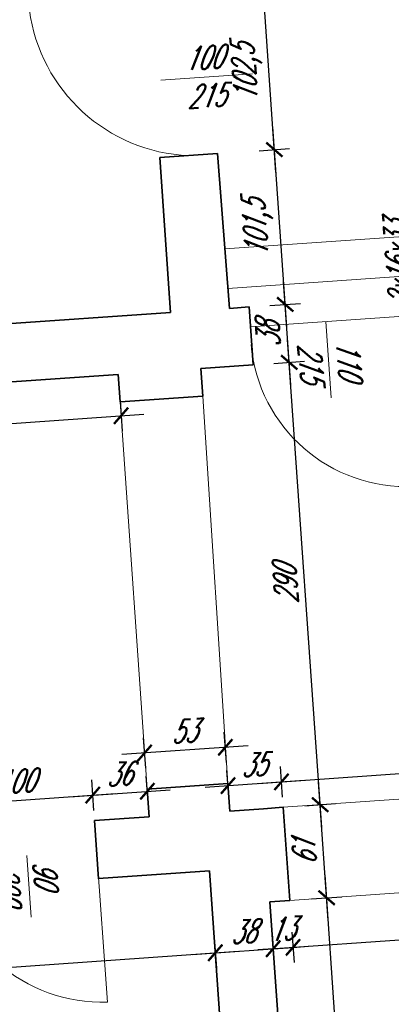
# Model space of a CAD drawing. Header units: millimetres. Extents: x 402 to 79005, y -7782 to 89952.
# Tile 203 of 256: x 22580 to 22823, y 37392 to 38036. Entities that reach past the tile are written whole.
import ezdxf

# ---------------------------------------------------------------- set-up
doc = ezdxf.new("R2010")
doc.units = ezdxf.units.MM
doc.header["$LTSCALE"] = 10
doc.linetypes.add('DASHED', pattern=[19.05, 12.7, -6.35])
doc.layers.get('0').update_dxf_attribs({"lineweight": 0})
doc.layers.get('Defpoints').update_dxf_attribs({"color": 253})
for name, color, linetype, lineweight in [('01 parter - ściany', 253, 'Continuous', 35), ('03-02_schody', 253, 'Continuous', 5), ('03_drzwi', 253, 'Continuous', 15), ('04-2_nad', 253, 'DASHED', 5), ('05-01_wymiary', 253, 'Continuous', 5), ('05-03_opis', 253, 'Continuous', 5)]:
    doc.layers.add(name, color=color, linetype=linetype, lineweight=lineweight)
doc.styles.add('ariel_wym', font='simplex.shx', dxfattribs={"width": 0.65, "oblique": 25})
doc.dimstyles.new('ariel 50 wnętrze', dxfattribs={"dimtxt": 15, "dimasz": 10, "dimexe": 10, "dimexo": 0, "dimgap": 5, "dimtad": 1, "dimdec": 1, "dimrnd": 0.5, "dimtxsty": 'ariel_wym', "dimblk": 'ARCHTICK', "dimcen": 2.5, "dimdle": 15, "dimazin": 0, "dimtfac": 1, "dimtdec": 1, "dimtix": 1, "dimtmove": 0, "dimatfit": 3, "dimldrblk": 'DOT', "dimfxl": 0, "dimarcsym": 0})

# ---------------------------------------------------------------- blocks, each defined once
blk = doc.blocks.new('_ArchTick')
at = {"color": 0, "linetype": 'ByBlock', "const_width": 0.15}
blk.add_lwpolyline([(-0.5, -0.5), (0.5, 0.5)], dxfattribs=at)
blk = doc.blocks.new('*D454')
at = {"layer": '05-01_wymiary', "color": 0, "lineweight": -2}
for p, q in [((22806.35, 37090.78), (22779.38, 37476.44)), ((22770.45, 37460.78), (22790.4, 37462.18)), ((22795.32, 37105.05), (22815.28, 37106.44))]:
    blk.add_line(p, q, dxfattribs=at)
at = {"layer": 'Defpoints', "color": 0}
for p in [(22780.42, 37461.48), (22756.27, 37459.79), (22768.18, 37103.15)]:
    blk.add_point(p, dxfattribs=at)
at = {"layer": '05-01_wymiary', "color": 0, "lineweight": -2, "xscale": 10, "yscale": 10, "zscale": 10}
for p, rotation in [((22780.42, 37461.48), 94.00000000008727), ((22805.3, 37105.75), 274.0000000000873)]:
    blk.add_blockref('_ArchTick', p, dxfattribs=dict(at, rotation=rotation))
at = {"layer": '05-01_wymiary', "color": 0, "insert": (22778.97, 37282.64), "char_height": 15, "attachment_point": 5, "rotation": 94, "style": 'ariel_wym'}
blk.add_mtext('356,5', dxfattribs=at)
blk = doc.blocks.new('_Dot')
at = {"color": 0, "linetype": 'ByBlock', "lineweight": -2}
blk.add_line((-0.5, 0), (-1, 0), dxfattribs=at)
at = {"color": 0, "linetype": 'ByBlock', "const_width": 0.5}
blk.add_lwpolyline([(-0.25, 0, 1), (0.25, 0, 1)], format="xyb", close=True, dxfattribs=at)
blk = doc.blocks.new('*D455')
at = {"layer": '05-01_wymiary', "color": 0, "lineweight": -2}
for p, q in [((22781.47, 37446.51), (22775.12, 37537.29)), ((22766.19, 37521.63), (22786.14, 37523.03)), ((22770.45, 37460.78), (22790.4, 37462.18))]:
    blk.add_line(p, q, dxfattribs=at)
at = {"layer": 'Defpoints', "color": 0}
for p in [(22752.02, 37520.64), (22776.17, 37522.33), (22756.27, 37459.79)]:
    blk.add_point(p, dxfattribs=at)
at = {"layer": '05-01_wymiary', "color": 0, "lineweight": -2, "xscale": 10, "yscale": 10, "zscale": 10}
for p, rotation in [((22776.17, 37522.33), 94.00000000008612), ((22780.42, 37461.48), 274.0000000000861)]:
    blk.add_blockref('_ArchTick', p, dxfattribs=dict(at, rotation=rotation))
at = {"layer": '05-01_wymiary', "color": 0, "insert": (22765.83, 37491.03), "char_height": 15, "attachment_point": 5, "rotation": 94, "style": 'ariel_wym'}
blk.add_mtext('61', dxfattribs=at)
blk = doc.blocks.new('*D456')
at = {"layer": '05-01_wymiary', "color": 0, "lineweight": -2}
for p, q in [((22777.22, 37507.37), (22754.89, 37826.59)), ((22745.96, 37810.92), (22765.92, 37812.32)), ((22766.19, 37521.63), (22786.14, 37523.03))]:
    blk.add_line(p, q, dxfattribs=at)
at = {"layer": 'Defpoints', "color": 0}
for p in [(22732.41, 37809.98), (22755.94, 37811.62), (22752.02, 37520.64)]:
    blk.add_point(p, dxfattribs=at)
at = {"layer": '05-01_wymiary', "color": 0, "lineweight": -2, "xscale": 10, "yscale": 10, "zscale": 10}
for p, rotation in [((22755.94, 37811.62), 94.00000000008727), ((22776.17, 37522.33), 274.0000000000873)]:
    blk.add_blockref('_ArchTick', p, dxfattribs=dict(at, rotation=rotation))
at = {"layer": '05-01_wymiary', "color": 0, "insert": (22753.59, 37666.1), "char_height": 15, "attachment_point": 5, "rotation": 94, "style": 'ariel_wym'}
blk.add_mtext('290', dxfattribs=at)
blk = doc.blocks.new('*D457')
at = {"layer": '05-01_wymiary', "color": 0, "lineweight": -2}
for p, q in [((22756.99, 37796.66), (22752.24, 37864.49)), ((22743.31, 37848.83), (22763.26, 37850.23)), ((22745.96, 37810.92), (22765.92, 37812.32))]:
    blk.add_line(p, q, dxfattribs=at)
at = {"layer": 'Defpoints', "color": 0}
for p in [(22729.76, 37847.88), (22753.29, 37849.53), (22732.41, 37809.98)]:
    blk.add_point(p, dxfattribs=at)
at = {"layer": '05-01_wymiary', "color": 0, "lineweight": -2, "xscale": 10, "yscale": 10, "zscale": 10}
for p, rotation in [((22753.29, 37849.53), 94.00000000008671), ((22755.94, 37811.62), 274.0000000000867)]:
    blk.add_blockref('_ArchTick', p, dxfattribs=dict(at, rotation=rotation))
at = {"layer": '05-01_wymiary', "color": 0, "insert": (22742.15, 37829.7), "char_height": 15, "attachment_point": 5, "rotation": 94, "style": 'ariel_wym'}
blk.add_mtext('38', dxfattribs=at)
blk = doc.blocks.new('*D458')
at = {"layer": '05-01_wymiary', "color": 0, "lineweight": -2}
for p, q in [((22754.34, 37834.57), (22745.16, 37965.75)), ((22736.23, 37950.08), (22756.18, 37951.48)), ((22743.31, 37848.83), (22763.26, 37850.23))]:
    blk.add_line(p, q, dxfattribs=at)
at = {"layer": 'Defpoints', "color": 0}
for p in [(22746.21, 37950.78), (22709.09, 37948.19), (22729.76, 37847.88)]:
    blk.add_point(p, dxfattribs=at)
at = {"layer": '05-01_wymiary', "color": 0, "lineweight": -2, "xscale": 10, "yscale": 10, "zscale": 10}
for p, rotation in [((22746.21, 37950.78), 94.00000000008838), ((22753.29, 37849.53), 274.0000000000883)]:
    blk.add_blockref('_ArchTick', p, dxfattribs=dict(at, rotation=rotation))
at = {"layer": '05-01_wymiary', "color": 0, "insert": (22735.85, 37899.18), "char_height": 15, "attachment_point": 5, "rotation": 94, "style": 'ariel_wym'}
blk.add_mtext('101,5', dxfattribs=at)
blk = doc.blocks.new('*D459')
at = {"layer": '05-01_wymiary', "color": 0, "lineweight": -2}
for p, q in [((22747.26, 37935.82), (22738.03, 38067.8)), ((22729.1, 38052.14), (22749.05, 38053.53)), ((22736.23, 37950.08), (22756.18, 37951.48))]:
    blk.add_line(p, q, dxfattribs=at)
at = {"layer": 'Defpoints', "color": 0}
for p in [(22739.07, 38052.83), (22701.96, 38050.24), (22709.09, 37948.19)]:
    blk.add_point(p, dxfattribs=at)
at = {"layer": '05-01_wymiary', "color": 0, "lineweight": -2, "xscale": 10, "yscale": 10, "zscale": 10}
for p, rotation in [((22739.07, 38052.83), 94.0000000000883), ((22746.21, 37950.78), 274.0000000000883)]:
    blk.add_blockref('_ArchTick', p, dxfattribs=dict(at, rotation=rotation))
at = {"layer": '05-01_wymiary', "color": 0, "insert": (22728.75, 38000.84), "char_height": 15, "attachment_point": 5, "rotation": 94, "style": 'ariel_wym'}
blk.add_mtext('102,5', dxfattribs=at)
blk = doc.blocks.new('*D485')
at = {"layer": '05-01_wymiary', "color": 0, "lineweight": -2}
for p, q in [((22628.05, 37518.65), (22626.66, 37538.6)), ((22528.3, 37511.67), (22526.9, 37531.63)), ((22512.63, 37520.6), (22642.32, 37529.67))]:
    blk.add_line(p, q, dxfattribs=at)
at = {"layer": 'Defpoints', "color": 0}
for p in [(22627.35, 37528.63), (22628.52, 37512), (22528.76, 37505.03)]:
    blk.add_point(p, dxfattribs=at)
at = {"layer": '05-01_wymiary', "color": 0, "lineweight": -2, "xscale": 10, "yscale": 10, "zscale": 10}
for p, rotation in [((22627.35, 37528.63), 3.999999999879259), ((22527.6, 37521.65), 183.9999999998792)]:
    blk.add_blockref('_ArchTick', p, dxfattribs=dict(at, rotation=rotation))
at = {"layer": '05-01_wymiary', "color": 0, "insert": (22576.6, 37537.61), "char_height": 15, "attachment_point": 5, "rotation": 4, "style": 'ariel_wym'}
blk.add_mtext('100', dxfattribs=at)
blk = doc.blocks.new('*D486')
at = {"layer": '05-01_wymiary', "color": 0, "lineweight": -2}
for p, q in [((22628.05, 37518.65), (22626.66, 37538.6)), ((22663.77, 37521.15), (22662.37, 37541.1)), ((22612.39, 37527.58), (22678.04, 37532.17))]:
    blk.add_line(p, q, dxfattribs=at)
at = {"layer": 'Defpoints', "color": 0}
for p in [(22663.07, 37531.12), (22628.52, 37512), (22664.23, 37514.5)]:
    blk.add_point(p, dxfattribs=at)
at = {"layer": '05-01_wymiary', "color": 0, "lineweight": -2, "xscale": 10, "yscale": 10, "zscale": 10}
for p, rotation in [((22663.07, 37531.12), 3.999999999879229), ((22627.35, 37528.63), 183.9999999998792)]:
    blk.add_blockref('_ArchTick', p, dxfattribs=dict(at, rotation=rotation))
at = {"layer": '05-01_wymiary', "color": 0, "insert": (22644.34, 37542.34), "char_height": 15, "attachment_point": 5, "rotation": 4, "style": 'ariel_wym'}
blk.add_mtext('36', dxfattribs=at)
blk = doc.blocks.new('*D487')
at = {"layer": '05-01_wymiary', "color": 0, "lineweight": -2}
for p, q in [((22714.82, 37549.89), (22713.43, 37569.84)), ((22662.02, 37546.2), (22660.62, 37566.15)), ((22729.09, 37560.91), (22646.36, 37555.13))]:
    blk.add_line(p, q, dxfattribs=at)
at = {"layer": 'Defpoints', "color": 0}
for p in [(22661.32, 37556.18), (22662.97, 37532.57), (22715.78, 37536.26)]:
    blk.add_point(p, dxfattribs=at)
at = {"layer": '05-01_wymiary', "color": 0, "lineweight": -2, "xscale": 10, "yscale": 10, "zscale": 10}
for p, rotation in [((22714.12, 37559.87), 3.99999999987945), ((22661.32, 37556.18), 183.9999999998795)]:
    blk.add_blockref('_ArchTick', p, dxfattribs=dict(at, rotation=rotation))
at = {"layer": '05-01_wymiary', "color": 0, "insert": (22686.85, 37570.49), "char_height": 15, "attachment_point": 5, "rotation": 4, "style": 'ariel_wym'}
blk.add_mtext('53', dxfattribs=at)
blk = doc.blocks.new('*D488')
at = {"layer": '05-01_wymiary', "color": 0, "lineweight": -2}
for p, q in [((22716.57, 37524.84), (22715.18, 37544.79)), ((22751.56, 37527.29), (22750.16, 37547.24)), ((22700.91, 37533.77), (22765.82, 37538.31))]:
    blk.add_line(p, q, dxfattribs=at)
at = {"layer": 'Defpoints', "color": 0}
for p in [(22750.86, 37537.26), (22717.04, 37518.19), (22752.02, 37520.64)]:
    blk.add_point(p, dxfattribs=at)
at = {"layer": '05-01_wymiary', "color": 0, "lineweight": -2, "xscale": 10, "yscale": 10, "zscale": 10}
for p, rotation in [((22715.88, 37534.82), 183.9999999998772), ((22750.86, 37537.26), 3.999999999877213)]:
    blk.add_blockref('_ArchTick', p, dxfattribs=dict(at, rotation=rotation))
at = {"layer": '05-01_wymiary', "color": 0, "insert": (22732.5, 37548.51), "char_height": 15, "attachment_point": 5, "rotation": 4, "style": 'ariel_wym'}
blk.add_mtext('35', dxfattribs=at)
blk = doc.blocks.new('*D489')
at = {"layer": '05-01_wymiary', "color": 0, "lineweight": -2}
for p, q in [((22989.28, 37553.93), (22988.58, 37563.91)), ((22735.89, 37536.21), (23004.24, 37554.98)), ((22751.56, 37527.29), (22750.16, 37547.24))]:
    blk.add_line(p, q, dxfattribs=at)
at = {"layer": 'Defpoints', "color": 0}
for p in [(22989.28, 37553.93), (22989.28, 37553.93), (22752.02, 37520.64)]:
    blk.add_point(p, dxfattribs=at)
at = {"layer": '05-01_wymiary', "color": 0, "lineweight": -2, "xscale": 10, "yscale": 10, "zscale": 10}
for p, rotation in [((22989.28, 37553.93), 3.999999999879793), ((22750.86, 37537.26), 183.9999999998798)]:
    blk.add_blockref('_ArchTick', p, dxfattribs=dict(at, rotation=rotation))
at = {"layer": '05-01_wymiary', "color": 0, "insert": (22869.19, 37558.07), "char_height": 15, "attachment_point": 5, "rotation": 4, "style": 'ariel_wym'}
blk.add_mtext('239', dxfattribs=at)
blk = doc.blocks.new('*D538')
at = {"layer": '05-01_wymiary', "color": 0, "lineweight": -2}
for p, q in [((22645.2, 37786.7), (22646.6, 37766.75)), ((22452.37, 37763.19), (22660.86, 37777.77)), ((22466.64, 37774.21), (22468.03, 37754.26))]:
    blk.add_line(p, q, dxfattribs=at)
at = {"layer": 'Defpoints', "color": 0}
for p in [(22644, 37803.79), (22465.44, 37791.31), (22645.9, 37776.73)]:
    blk.add_point(p, dxfattribs=at)
at = {"layer": '05-01_wymiary', "color": 0, "lineweight": -2, "xscale": 10, "yscale": 10, "zscale": 10}
for p, rotation in [((22645.9, 37776.73), 3.9999999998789), ((22467.33, 37764.24), 183.9999999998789)]:
    blk.add_blockref('_ArchTick', p, dxfattribs=dict(at, rotation=rotation))
at = {"layer": '05-01_wymiary', "color": 0, "insert": (22555.74, 37782.95), "char_height": 15, "attachment_point": 5, "rotation": 4, "style": 'ariel_wym'}
blk.add_mtext('179', dxfattribs=at)
blk = doc.blocks.new('*D539')
at = {"layer": '05-01_wymiary', "color": 0, "lineweight": -2}
for p, q in [((22706.85, 37435.47), (22708.25, 37415.52)), ((22091.05, 37382.38), (22722.51, 37426.54)), ((22105.32, 37393.41), (22106.72, 37373.45))]:
    blk.add_line(p, q, dxfattribs=at)
at = {"layer": 'Defpoints', "color": 0}
for p in [(22703.79, 37479.17), (22102.26, 37437.11), (22707.55, 37425.49)]:
    blk.add_point(p, dxfattribs=at)
at = {"layer": '05-01_wymiary', "color": 0, "lineweight": -2, "xscale": 10, "yscale": 10, "zscale": 10}
for p, rotation in [((22707.55, 37425.49), 3.999999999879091), ((22106.02, 37383.43), 183.9999999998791)]:
    blk.add_blockref('_ArchTick', p, dxfattribs=dict(at, rotation=rotation))
at = {"layer": '05-01_wymiary', "color": 0, "insert": (22405.91, 37416.93), "char_height": 15, "attachment_point": 5, "rotation": 4, "style": 'ariel_wym'}
blk.add_mtext('603', dxfattribs=at)
blk = doc.blocks.new('*D540')
at = {"layer": '05-01_wymiary', "color": 0, "lineweight": -2}
for p, q in [((22706.85, 37435.47), (22708.25, 37415.52)), ((22744.76, 37438.12), (22746.15, 37418.17)), ((22692.59, 37424.45), (22760.42, 37429.19))]:
    blk.add_line(p, q, dxfattribs=at)
at = {"layer": 'Defpoints', "color": 0}
for p in [(22703.79, 37479.17), (22743.31, 37458.88), (22745.46, 37428.14)]:
    blk.add_point(p, dxfattribs=at)
at = {"layer": '05-01_wymiary', "color": 0, "lineweight": -2, "xscale": 10, "yscale": 10, "zscale": 10}
for p, rotation in [((22745.46, 37428.14), 3.999999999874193), ((22707.55, 37425.49), 183.9999999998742)]:
    blk.add_blockref('_ArchTick', p, dxfattribs=dict(at, rotation=rotation))
at = {"layer": '05-01_wymiary', "color": 0, "insert": (22725.63, 37439.29), "char_height": 15, "attachment_point": 5, "rotation": 4, "style": 'ariel_wym'}
blk.add_mtext('38', dxfattribs=at)
blk = doc.blocks.new('*D541')
at = {"layer": '05-01_wymiary', "color": 0, "lineweight": -2}
for p, q in [((22744.76, 37438.12), (22746.15, 37418.17)), ((22757.73, 37439.03), (22759.12, 37419.08)), ((22745.46, 37428.14), (22735.48, 37427.45)), ((22745.46, 37428.14), (22758.42, 37429.05)), ((22758.42, 37429.05), (22768.4, 37429.75))]:
    blk.add_line(p, q, dxfattribs=at)
at = {"layer": 'Defpoints', "color": 0}
for p in [(22743.31, 37458.88), (22756.27, 37459.79), (22758.42, 37429.05)]:
    blk.add_point(p, dxfattribs=at)
at = {"layer": '05-01_wymiary', "color": 0, "lineweight": -2, "xscale": 10, "yscale": 10, "zscale": 10}
for p, rotation in [((22745.46, 37428.14), 3.999999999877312), ((22758.42, 37429.05), 183.9999999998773)]:
    blk.add_blockref('_ArchTick', p, dxfattribs=dict(at, rotation=rotation))
at = {"layer": '05-01_wymiary', "color": 0, "insert": (22751.07, 37441.07), "char_height": 15, "attachment_point": 5, "rotation": 4, "style": 'ariel_wym'}
blk.add_mtext('13', dxfattribs=at)
blk = doc.blocks.new('*D542')
at = {"layer": '05-01_wymiary', "color": 0, "lineweight": -2}
for p, q in [((22983.18, 37454.79), (22984.57, 37434.84)), ((22743.46, 37428), (22998.84, 37445.86)), ((22757.73, 37439.03), (22759.12, 37419.08))]:
    blk.add_line(p, q, dxfattribs=at)
at = {"layer": 'Defpoints', "color": 0}
for p in [(22981.72, 37475.55), (22756.27, 37459.79), (22983.87, 37444.82)]:
    blk.add_point(p, dxfattribs=at)
at = {"layer": '05-01_wymiary', "color": 0, "lineweight": -2, "xscale": 10, "yscale": 10, "zscale": 10}
for p, rotation in [((22983.87, 37444.82), 3.999999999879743), ((22758.42, 37429.05), 183.9999999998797)]:
    blk.add_blockref('_ArchTick', p, dxfattribs=dict(at, rotation=rotation))
at = {"layer": '05-01_wymiary', "color": 0, "insert": (22870.28, 37449.4), "char_height": 15, "attachment_point": 5, "rotation": 4, "style": 'ariel_wym'}
blk.add_mtext('226', dxfattribs=at)

msp = doc.modelspace()

# ---------------------------------------------------------------- linework, layer by layer
at = {"layer": '01 parter - ściany'}
for p, q in [((22709.091, 37948.187), (22671.184, 37945.536)), ((22678.264, 37844.283), (22671.184, 37945.536)), ((22716.795, 37846.978), (22709.091, 37948.187)), ((22716.795, 37846.978), (22729.763, 37847.885)), ((22729.763, 37847.885), (22732.414, 37809.977)), ((22076.733, 37802.22), (22678.264, 37844.283)), ((22698.073, 37807.576), (22732.414, 37809.977)), ((22465.441, 37791.309), (22644.005, 37803.795)), ((22644.005, 37803.795), (22645.268, 37785.73)), ((22698.073, 37807.576), (22699.336, 37789.511)), ((22699.336, 37789.511), (22645.268, 37785.73)), ((22715.776, 37536.258), (22662.971, 37532.566)), ((22662.971, 37532.566), (22664.234, 37514.501)), ((22715.776, 37536.258), (22717.039, 37518.194)), ((22717.039, 37518.194), (22739.052, 37519.733)), ((22739.052, 37519.733), (22752.02, 37520.64)), ((22752.02, 37520.64), (22756.275, 37459.79)), ((22628.517, 37512.004), (22664.234, 37514.501)), ((22631.18, 37473.919), (22628.517, 37512.004)), ((22631.167, 37474.096), (22703.795, 37479.175)), ((22631.167, 37474.096), (22703.795, 37479.175)), ((22724.722, 37179.906), (22703.795, 37479.175)), ((22756.275, 37459.79), (22743.307, 37458.883)), ((22748.895, 37378.968), (22743.307, 37458.883))]:
    msp.add_line(p, q, dxfattribs=at)
at = {"layer": '03-02_schody'}
for p, q in [((22964.837, 37903.418), (22713.835, 37885.866)), ((22966.651, 37877.481), (22715.808, 37859.94)), ((22955.496, 37850.638), (22730.67, 37834.916))]:
    msp.add_line(p, q, dxfattribs=at)
at = {"layer": '03_drzwi'}
for p, q in [((22671.905, 37996.18), (22731.861, 38000.373)), ((22779.945, 37838.341), (22783.43, 37788.504)), ((22637.066, 37393.222), (22629.848, 37492.961)), ((22584.21, 37489.17), (22587.037, 37448.736))]:
    msp.add_line(p, q, dxfattribs=at)
for centre, radius, start, end in [((22694.81, 38056.654), 109.892, 187.603405, 267.563165), ((22832.593, 37832.451), 102.075, 185.151795, 272.671642), ((22633.749, 37497.46), 104.291, 186.316601, 271.822554)]:
    msp.add_arc(centre, radius, start, end, dxfattribs=at)
at = {"layer": '04-2_nad', "ltscale": 2}
for p, q in [((22699.336, 37789.511), (22715.776, 37536.258)), ((22662.971, 37532.566), (22645.268, 37785.73)), ((22745.536, 37520.186), (22990.438, 37537.312)), ((22756.275, 37459.79), (22994.693, 37476.461))]:
    msp.add_line(p, q, dxfattribs=at)

# ---------------------------------------------------------------- texts
at = {"layer": '03_drzwi', "char_height": 15, "width": 160.59049, "attachment_point": 1, "style": 'ariel_wym'}
for s, insert, rotation in [('100\\P215', (22686.635, 38017.547), 4), ('110\\P215', (22801.346, 37826.916), 275.174613), ('90\\P200', (22603.021, 37486.198), 275.174613)]:
    msp.add_mtext(s, dxfattribs=dict(at, insert=insert, rotation=rotation))
at = {"layer": '05-03_opis', "lineweight": 0, "insert": (22827.017, 37875.757), "char_height": 15, "width": 55, "attachment_point": 5, "rotation": 94, "style": 'ariel_wym'}
msp.add_mtext('2x16x33', dxfattribs=at)

# ---------------------------------------------------------------- dimensions: what is measured, and where the dimension line sits
at = {"layer": '05-01_wymiary'}
for base, p1, p2, angle, picture, middle in [((22739.073, 38052.833), (22709.091, 37948.187), (22701.955, 38050.238), 94, '*D459', (22728.746, 38000.836)), ((22746.209, 37950.782), (22729.763, 37847.885), (22709.091, 37948.187), 94, '*D458', (22735.854, 37899.184)), ((22753.289, 37849.53), (22732.414, 37809.977), (22729.763, 37847.885), 94, '*D457', (22742.145, 37829.704)), ((22755.94, 37811.622), (22752.02, 37520.64), (22732.414, 37809.977), 94, '*D456', (22753.585, 37666.103)), ((22645.898, 37776.725), (22465.441, 37791.309), (22644.005, 37803.795), 4, '*D538', (22555.744, 37782.951)), ((22989.275, 37553.933), (22752.02, 37520.64), (22989.275, 37553.933), 4, '*D489', (22869.195, 37558.067)), ((22663.072, 37531.123), (22628.517, 37512.004), (22664.234, 37514.501), 4, '*D486', (22644.341, 37542.344)), ((22627.354, 37528.625), (22528.76, 37505.028), (22628.517, 37512.004), 4, '*D485', (22576.604, 37537.607)), ((22776.169, 37522.329), (22756.275, 37459.79), (22752.02, 37520.64), 94, '*D455', (22765.827, 37491.031)), ((22745.456, 37428.144), (22703.795, 37479.175), (22743.307, 37458.883), 4, '*D540', (22725.63, 37439.288)), ((22983.874, 37444.816), (22756.275, 37459.79), (22981.724, 37475.555), 4, '*D542', (22870.277, 37449.403)), ((22780.424, 37461.478), (22768.182, 37103.151), (22756.275, 37459.79), 94, '*D454', (22778.967, 37282.641)), ((22758.424, 37429.051), (22743.307, 37458.883), (22756.275, 37459.79), 4, '*D541', (22751.068, 37441.067))]:
    dim = msp.add_linear_dim(base=base, p1=p1, p2=p2, angle=angle, dimstyle='ariel 50 wnętrze', override={"dimtmove": 1}, dxfattribs=at)
    dim.commit()
    dim.dimension.update_dxf_attribs({"geometry": picture, "text_midpoint": middle})
for base, p1, p2, picture, middle in [((22661.32, 37556.176), (22715.776, 37536.258), (22662.971, 37532.566), '*D487', (22686.851, 37570.492)), ((22750.858, 37537.261), (22717.039, 37518.194), (22752.02, 37520.64), '*D488', (22732.495, 37548.508)), ((22707.549, 37425.493), (22102.264, 37437.112), (22703.795, 37479.175), '*D539', (22405.911, 37416.931))]:
    dim = msp.add_linear_dim(base=base, p1=p1, p2=p2, angle=4, dimstyle='ariel 50 wnętrze', dxfattribs=at)
    dim.commit()
    dim.dimension.update_dxf_attribs({"geometry": picture, "text_midpoint": middle})

doc.saveas('drawing.dxf')
